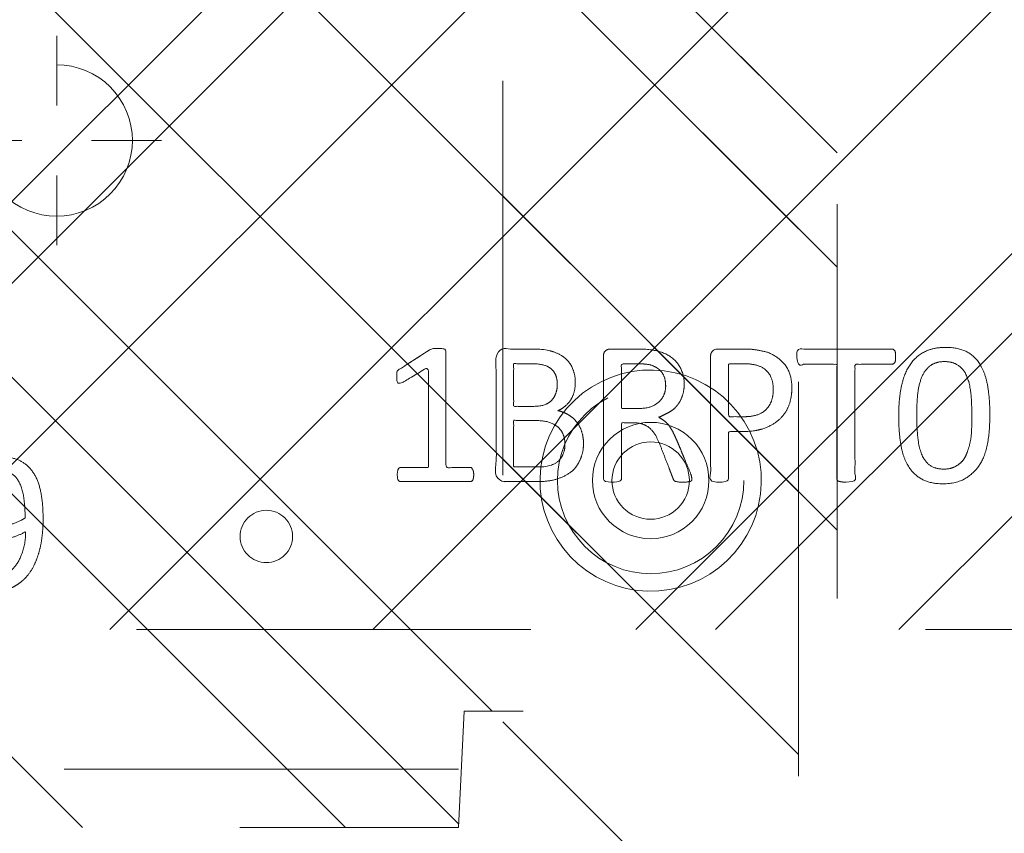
# Model space of a CAD drawing. Header units: inches. Extents: x -456 to -294, y -215 to 27.
# Tile 45 of 51: x -360.01 to -356.68, y 17.82 to 20.57. Entities that reach past the tile are written whole.
import ezdxf

# ---------------------------------------------------------------- set-up
doc = ezdxf.new("R2010")
doc.units = ezdxf.units.IN
doc.header["$LTSCALE"] = 32
doc.header["$MEASUREMENT"] = 0
doc.header["$PDMODE"] = 1
doc.header["$PDSIZE"] = -2
doc.linetypes.add('Dash Style-1', pattern=[0.083328, 0.041656, -0.041672])
for name, color, linetype, lineweight in [('DashLine', 7, 'Dash Style-1', 13), ('DashLineFill', 7, 'Dash Style-1', 13), ('Drawing', 7, 'Continuous', 18), ('Metal-Black', 7, 'Continuous', 18), ('Metal-DeskStructure', 7, 'Continuous', 13), ('None', 7, 'Continuous', 18), ('SolidLine', 7, 'Continuous', 15), ('WasteShelf_H', 7, 'Continuous', 18)]:
    doc.layers.add(name, color=color, linetype=linetype, lineweight=lineweight)
pattern_1 = [(45, (0, 0), (-1.61302, 1.93572), []), (45, (-1.0608, 1.0608), (-0.472346, 0.416761), [])]

# ---------------------------------------------------------------- blocks, each defined once
blk = doc.blocks.new('Group-55')
at = {"layer": 'WasteShelf_H', "color": 7}
for points, knots in [([(7.512, -1.13), (7.512, -1.1374), (7.5093, -1.1513), (7.501, -1.154), (7.3819, -1.154), (7.2629, -1.154), (7.2592, -1.1522), (7.2555, -1.1467), (7.2537, -1.1374), (7.2537, -1.1245), (7.2555, -1.1153), (7.2574, -1.1097), (7.2629, -1.1061), (7.3118, -1.1061), (7.3589, -1.1061), (7.3589, -0.9363), (7.3589, -0.7665), (7.3155, -0.7923), (7.2721, -0.8182), (7.2666, -0.82), (7.2574, -0.8218), (7.2537, -0.8182), (7.2518, -0.8071), (7.2518, -0.7946), (7.2518, -0.7849), (7.2537, -0.7794), (7.2574, -0.7757), (7.261, -0.7739), (7.3127, -0.7406), (7.3644, -0.7074), (7.3662, -0.7056), (7.3699, -0.7056), (7.3755, -0.7037), (7.3925, -0.7037), (7.4105, -0.7037), (7.4161, -0.7074), (7.4179, -0.7111), (7.4179, -0.9095), (7.4179, -1.1061), (7.4585, -1.1061), (7.5028, -1.1061), (7.5065, -1.1097), (7.5102, -1.1153), (7.512, -1.1245), (7.512, -1.13)], [0, 0, 0, 0.00261, 0.007831, 0.010441, 0.176195, 0.178805, 0.181415, 0.184026, 0.186636, 0.188594, 0.190551, 0.192509, 0.194467, 0.244389, 0.244389, 0.424498, 0.424498, 0.47805, 0.47805, 0.484241, 0.490432, 0.496622, 0.502813, 0.507071, 0.510941, 0.514811, 0.518682, 0.518682, 0.576295, 0.576295, 0.578743, 0.58119, 0.583638, 0.590247, 0.593184, 0.596122, 0.599059, 0.911881, 0.911881, 0.976501, 0.982376, 0.988251, 0.994125, 1, 1, 1]), ([(7.8831, -1.0249), (7.8831, -1.047), (7.8721, -1.0821), (7.8536, -1.1116), (7.8259, -1.1319), (7.7761, -1.154), (7.6691, -1.154), (7.6026, -1.154), (7.5879, -1.143), (7.5879, -0.9298), (7.5879, -0.7167), (7.6026, -0.7056), (7.6608, -0.7056), (7.7521, -0.7056), (7.8038, -0.7222), (7.837, -0.7499), (7.8555, -0.7923), (7.8555, -0.8348), (7.8481, -0.8643), (7.8333, -0.8883), (7.8093, -0.9086), (7.7964, -0.9141), (7.8149, -0.9178), (7.8462, -0.9363), (7.8702, -0.964), (7.8831, -1.0027), (7.8831, -1.0249)], [0, 0, 0, 0.031455, 0.06291, 0.094366, 0.125821, 0.188731, 0.266159, 0.275837, 0.285516, 0.435531, 0.44521, 0.454888, 0.521427, 0.574659, 0.627891, 0.681123, 0.734355, 0.762747, 0.791139, 0.819531, 0.847924, 0.847924, 0.885943, 0.923962, 0.961981, 1, 1, 1]), ([(8.2495, -1.1448), (8.2495, -1.1485), (8.2476, -1.1522), (8.2402, -1.154), (8.2273, -1.1559), (8.2089, -1.1559), (8.1978, -1.154), (8.1904, -1.1522), (8.1867, -1.1467), (8.1849, -1.1411), (8.1646, -1.0885), (8.1443, -1.0359), (8.1369, -1.0175), (8.1221, -0.9879), (8.1, -0.9658), (8.0704, -0.9547), (8.0308, -0.9547), (8.0114, -0.9547), (8.0114, -1.0498), (8.0114, -1.1485), (8.0077, -1.1522), (8.0003, -1.154), (7.9892, -1.1559), (7.9726, -1.1559), (7.9616, -1.154), (7.9542, -1.1522), (7.9505, -1.1485), (7.9505, -0.9372), (7.9505, -0.7167), (7.9653, -0.7056), (8.0206, -0.7056), (8.0852, -0.7056), (8.1074, -0.7074), (8.1166, -0.7093), (8.1424, -0.713), (8.183, -0.7333), (8.2089, -0.7628), (8.2236, -0.8015), (8.2236, -0.8458), (8.2107, -0.8828), (8.1886, -0.9104), (8.1553, -0.9289), (8.1369, -0.9363), (8.148, -0.9418), (8.1664, -0.9566), (8.1812, -0.9769), (8.1941, -1.0046), (8.2015, -1.0212), (8.2218, -1.0701), (8.2421, -1.119), (8.2476, -1.1319), (8.2495, -1.143), (8.2495, -1.1448)], [0, 0, 0, 0.004018, 0.008035, 0.012053, 0.01607, 0.020088, 0.024105, 0.028123, 0.03214, 0.03214, 0.070951, 0.070951, 0.084634, 0.098317, 0.112001, 0.125684, 0.138745, 0.138745, 0.202807, 0.205295, 0.207782, 0.21027, 0.212758, 0.214748, 0.216739, 0.218729, 0.220719, 0.332671, 0.339637, 0.346603, 0.391882, 0.407555, 0.423229, 0.423229, 0.466696, 0.510164, 0.553631, 0.597099, 0.640566, 0.684033, 0.727501, 0.770968, 0.770968, 0.798042, 0.825115, 0.852188, 0.879262, 0.879262, 0.958132, 0.958132, 0.979066, 1, 1, 1]), ([(8.5874, -0.8366), (8.5874, -0.8717), (8.5653, -0.9252), (8.5247, -0.9621), (8.4656, -0.9843), (8.3983, -0.9843), (8.3734, -0.9843), (8.3734, -1.0645), (8.3734, -1.1485), (8.3697, -1.1522), (8.3623, -1.154), (8.3512, -1.1559), (8.3346, -1.1559), (8.3235, -1.154), (8.3162, -1.1522), (8.3125, -1.1485), (8.3125, -0.9381), (8.3125, -0.7185), (8.3272, -0.7056), (8.3844, -0.7056), (8.4472, -0.7056), (8.473, -0.7093), (8.5099, -0.7167), (8.5468, -0.7388), (8.5745, -0.7702), (8.5874, -0.8126), (8.5874, -0.8366)], [0, 0, 0, 0.066268, 0.132535, 0.198803, 0.26507, 0.303966, 0.303966, 0.429297, 0.43506, 0.440822, 0.446584, 0.452347, 0.456957, 0.461567, 0.466177, 0.470786, 0.728938, 0.745073, 0.761208, 0.845107, 0.870922, 0.896738, 0.922553, 0.948369, 0.974184, 1, 1, 1]), ([(8.9374, -0.7314), (8.9374, -0.7374), (8.9374, -0.748), (8.9337, -0.7536), (8.9282, -0.7573), (8.8636, -0.7573), (8.8008, -0.7573), (8.8008, -0.951), (8.8008, -1.1485), (8.7971, -1.1522), (8.7897, -1.154), (8.7787, -1.1559), (8.7621, -1.1559), (8.751, -1.154), (8.7436, -1.1522), (8.7399, -1.1485), (8.7399, -0.951), (8.7399, -0.7573), (8.6772, -0.7573), (8.6126, -0.7573), (8.607, -0.7536), (8.6052, -0.748), (8.6034, -0.7388), (8.6034, -0.7259), (8.6052, -0.7148), (8.607, -0.7093), (8.6126, -0.7056), (8.7704, -0.7056), (8.9282, -0.7056), (8.9337, -0.7093), (8.9374, -0.7148), (8.9374, -0.7259), (8.9374, -0.7314)], [0, 0, 0, 0.003046, 0.005389, 0.007733, 0.010076, 0.089744, 0.089744, 0.335779, 0.340465, 0.345152, 0.349838, 0.354524, 0.360382, 0.36624, 0.372099, 0.377957, 0.6855, 0.6855, 0.785085, 0.788014, 0.790943, 0.793872, 0.796801, 0.798998, 0.801195, 0.803391, 0.805588, 0.991213, 0.99341, 0.995606, 0.997803, 1, 1, 1]), ([(9.2567, -0.9289), (9.2567, -0.9806), (9.242, -1.0655), (9.2032, -1.1264), (9.1423, -1.1614), (9.0556, -1.1614), (8.9984, -1.13), (8.9633, -1.0728), (8.9485, -0.9861), (8.9485, -0.8791), (8.9651, -0.7942), (9.002, -0.7333), (9.0629, -0.7), (9.1497, -0.7), (9.2069, -0.7296), (9.242, -0.7886), (9.2567, -0.8735), (9.2567, -0.9289)], [0, 0, 0, 0.067387, 0.134775, 0.202162, 0.26955, 0.334129, 0.398709, 0.463288, 0.527868, 0.58814, 0.648412, 0.708684, 0.768957, 0.826717, 0.884478, 0.942239, 1, 1, 1]), ([(7.7946, -0.8255), (7.7946, -0.8089), (7.7853, -0.7831), (7.765, -0.7646), (7.7337, -0.7554), (7.6783, -0.7554), (7.6469, -0.7554), (7.6469, -0.8274), (7.6469, -0.8994), (7.6811, -0.8994), (7.7373, -0.8994), (7.7669, -0.8883), (7.7853, -0.868), (7.7946, -0.8403), (7.7946, -0.8255)], [0, 0, 0, 0.074499, 0.148998, 0.223496, 0.297995, 0.395417, 0.395417, 0.61891, 0.61891, 0.724928, 0.793696, 0.862464, 0.931232, 1, 1, 1]), ([(8.1609, -0.8311), (8.1609, -0.8034), (8.1369, -0.7683), (8.1092, -0.7591), (8.1, -0.7573), (8.0778, -0.7554), (8.0363, -0.7554), (8.0114, -0.7554), (8.0114, -0.8311), (8.0114, -0.9067), (8.04, -0.9067), (8.0926, -0.9067), (8.1258, -0.8957), (8.1498, -0.8735), (8.1609, -0.8458), (8.1609, -0.8311)], [0, 0, 0, 0.142515, 0.285031, 0.285031, 0.330993, 0.376955, 0.445899, 0.445899, 0.655281, 0.655281, 0.734439, 0.800829, 0.867219, 0.93361, 1, 1, 1]), ([(8.5247, -0.8422), (8.5247, -0.8145), (8.5044, -0.7776), (8.4749, -0.761), (8.4435, -0.7554), (8.4001, -0.7554), (8.3734, -0.7554), (8.3734, -0.8449), (8.3734, -0.9344), (8.4001, -0.9344), (8.4527, -0.9344), (8.4896, -0.9215), (8.5136, -0.8957), (8.5247, -0.8625), (8.5247, -0.8422)], [0, 0, 0, 0.053098, 0.106195, 0.159293, 0.212391, 0.297937, 0.297937, 0.584068, 0.584068, 0.669615, 0.752211, 0.834807, 0.917404, 1, 1, 1]), ([(9.1958, -0.9326), (9.1958, -0.8994), (9.1921, -0.8458), (9.1829, -0.8052), (9.1681, -0.7757), (9.146, -0.7573), (9.1202, -0.748), (9.074, -0.748), (9.0371, -0.7757), (9.0168, -0.8237), (9.0094, -0.8901), (9.0094, -0.9769), (9.0187, -1.047), (9.0408, -1.0913), (9.0759, -1.1116), (9.1202, -1.1116), (9.1497, -1.0987), (9.1718, -1.0765), (9.1847, -1.0433), (9.194, -1.0046), (9.1958, -0.9584), (9.1958, -0.9326)], [0, 0, 0, 0.030305, 0.06061, 0.090915, 0.12122, 0.151525, 0.18183, 0.235706, 0.289582, 0.343457, 0.397333, 0.470069, 0.542804, 0.61554, 0.688276, 0.74023, 0.792184, 0.844138, 0.896092, 0.948046, 1, 1, 1]), ([(7.8204, -1.0285), (7.8204, -1.0082), (7.8075, -0.9787), (7.7835, -0.9584), (7.7466, -0.9473), (7.6829, -0.9473), (7.6469, -0.9473), (7.6469, -1.0258), (7.6469, -1.1042), (7.6903, -1.1042), (7.7743, -1.1042), (7.8075, -1.0765), (7.8204, -1.047), (7.8204, -1.0285)], [0, 0, 0, 0.079156, 0.158312, 0.237468, 0.316624, 0.419526, 0.419526, 0.643799, 0.643799, 0.767809, 0.883905, 0.941952, 1, 1, 1])]:
    blk.add_open_spline(points, degree=2, knots=knots, dxfattribs=at)
blk = doc.blocks.new('1BRPT0-T_Foot (2D)')
at = {"layer": 'DashLineFill', "linetype": 'Continuous', "lineweight": 13}
h = blk.add_hatch(dxfattribs=at)
h.set_pattern_fill('Steel', color=253, style=0, pattern_type=2)
h.set_pattern_definition(pattern_1)
edge = h.paths.add_edge_path()
edge.add_arc((-11.5079, -1.1535), 0.5, 180, 270)
edge.add_line((-11.5079, -1.6535), (11.5079, -1.6535))
edge.add_arc((11.5079, -1.1535), 0.5, 270, 360)
edge.add_line((12.0079, -1.1535), (12.0079, 1.1535))
edge.add_arc((11.5079, 1.1535), 0.5, 0, 90)
edge.add_line((11.5079, 1.6535), (-11.5079, 1.6535))
edge.add_arc((-11.5079, 1.1535), 0.5, 90, 180)
edge.add_line((-12.0079, 1.1535), (-12.0079, -1.1535))
at = {"layer": 'DashLineFill', "flags": 128}
blk.add_lwpolyline([(-12.0079, -1.1535, 0.414214), (-11.5079, -1.6535), (11.5079, -1.6535, 0.414214), (12.0079, -1.1535), (12.0079, 1.1535, 0.414214), (11.5079, 1.6535), (-11.5079, 1.6535, 0.414214), (-12.0079, 1.1535)], format="xyb", close=True, dxfattribs=at)
at = {"layer": 'WasteShelf_H', "color": 7}
blk.add_blockref('Group-55', (0, 0), dxfattribs=at)
blk = doc.blocks.new('Group-64')
at = {"layer": 'DashLine'}
for p, q in [((0.0002, 6.2205), (0.0002, 6.4567)), ((-0.1179, 6.1024), (-0.3541, 6.1024)), ((0.1183, 6.1024), (0.3545, 6.1024)), ((0.0002, 5.9843), (0.0002, 5.748))]:
    blk.add_line(p, q, dxfattribs=at)
at = {"layer": 'DashLine', "flags": 128}
blk.add_lwpolyline([(-0.2557, 6.1024), (-0.2545, 6.1274), (-0.2508, 6.1523), (-0.2447, 6.1766), (-0.2362, 6.2003), (-0.2255, 6.223), (-0.2126, 6.2445), (-0.1976, 6.2647), (-0.1808, 6.2833), (-0.1621, 6.3002), (-0.142, 6.3151), (-0.1204, 6.3281), (-0.0977, 6.3388), (-0.0741, 6.3472), (-0.0497, 6.3534), (-0.0249, 6.357), (0.0002, 6.3583), (0.0253, 6.357), (0.0501, 6.3534), (0.0745, 6.3472), (0.0981, 6.3388), (0.1208, 6.3281), (0.1424, 6.3151), (0.1625, 6.3002), (0.1812, 6.2833), (0.198, 6.2647), (0.213, 6.2445), (0.2259, 6.223), (0.2366, 6.2003), (0.2451, 6.1766), (0.2512, 6.1523), (0.2549, 6.1274), (0.2561, 6.1024), (0.2549, 6.0773), (0.2512, 6.0524), (0.2451, 6.0281), (0.2366, 6.0044), (0.2259, 5.9817), (0.213, 5.9602), (0.198, 5.94), (0.1812, 5.9214), (0.1625, 5.9045), (0.1424, 5.8896), (0.1208, 5.8767), (0.0981, 5.8659), (0.0745, 5.8575), (0.0501, 5.8514), (0.0253, 5.8477), (0.0002, 5.8465), (-0.0249, 5.8477), (-0.0497, 5.8514), (-0.0741, 5.8575), (-0.0977, 5.8659), (-0.1204, 5.8767), (-0.142, 5.8896), (-0.1621, 5.9045), (-0.1808, 5.9214), (-0.1976, 5.94), (-0.2126, 5.9602), (-0.2255, 5.9817), (-0.2362, 6.0044), (-0.2447, 6.0281), (-0.2508, 6.0524), (-0.2545, 6.0773)], close=True, dxfattribs=at)
blk = doc.blocks.new('Group-66')
at = {"layer": 'SolidLine', "color": 7}
for points, knots in [([(1.2823, 6.0565), (1.3118, 6.0565), (1.3709, 6.0491), (1.4262, 6.0325), (1.4742, 6.0048), (1.5093, 5.9623), (1.5314, 5.9033), (1.5314, 5.8498), (1.5259, 5.8221), (1.5176, 5.7889), (1.5093, 5.7778), (1.4982, 5.7741), (1.4816, 5.7741), (1.4724, 5.776), (1.4668, 5.7778), (1.465, 5.7815), (1.465, 5.7889), (1.4705, 5.8018), (1.4779, 5.8239), (1.4816, 5.8516), (1.4816, 5.9033), (1.4558, 5.9513), (1.4133, 5.9808), (1.3561, 5.9974), (1.3229, 5.9974), (1.334, 5.979), (1.3506, 5.9273), (1.3506, 5.8572), (1.3303, 5.8055), (1.2952, 5.776), (1.2472, 5.7612), (1.1882, 5.7612), (1.1347, 5.7796), (1.0941, 5.8166), (1.0701, 5.8719), (1.0701, 5.9402), (1.083, 5.9826), (1.1107, 6.0159), (1.1476, 6.038), (1.1956, 6.0509), (1.2509, 6.0565), (1.2823, 6.0565)], [0, 0, 0, 0.054342, 0.108683, 0.163025, 0.217366, 0.271708, 0.32605, 0.346749, 0.367448, 0.408846, 0.429545, 0.450244, 0.466803, 0.483362, 0.499922, 0.516481, 0.53304, 0.549599, 0.566158, 0.582718, 0.612524, 0.642331, 0.672137, 0.701944, 0.701944, 0.721255, 0.740567, 0.762023, 0.78348, 0.804937, 0.826394, 0.847851, 0.869308, 0.890765, 0.912222, 0.926851, 0.941481, 0.956111, 0.970741, 0.98537, 1, 1, 1]), ([(1.2768, 5.9956), (1.2325, 5.9956), (1.1411, 5.979), (1.1162, 5.9291), (1.1162, 5.8848), (1.1328, 5.8516), (1.1605, 5.8313), (1.1956, 5.8221), (1.2343, 5.8221), (1.2675, 5.8313), (1.2915, 5.8498), (1.3044, 5.8811), (1.3044, 5.931), (1.2878, 5.979), (1.2768, 5.9956)], [0, 0, 0, 0.066007, 0.19802, 0.264026, 0.330033, 0.39604, 0.462046, 0.528053, 0.60066, 0.673267, 0.745875, 0.818482, 0.909241, 1, 1, 1]), ([(1.1014, 5.7482), (1.1074, 5.7482), (1.118, 5.7482), (1.1236, 5.7445), (1.1273, 5.739), (1.1273, 5.6744), (1.1273, 5.6116), (1.3211, 5.6116), (1.5185, 5.6116), (1.5222, 5.608), (1.5241, 5.6006), (1.5259, 5.5895), (1.5259, 5.5729), (1.5241, 5.5618), (1.5222, 5.5544), (1.5185, 5.5507), (1.3211, 5.5507), (1.1273, 5.5507), (1.1273, 5.488), (1.1273, 5.4234), (1.1236, 5.4179), (1.118, 5.416), (1.1088, 5.4142), (1.0959, 5.4142), (1.0848, 5.416), (1.0793, 5.4179), (1.0756, 5.4234), (1.0756, 5.5812), (1.0756, 5.739), (1.0793, 5.7445), (1.0848, 5.7482), (1.0959, 5.7482), (1.1014, 5.7482)], [0, 0, 0, 0.003046, 0.005389, 0.007733, 0.010076, 0.089744, 0.089744, 0.335779, 0.340465, 0.345152, 0.349838, 0.354524, 0.360382, 0.36624, 0.372099, 0.377957, 0.6855, 0.6855, 0.785085, 0.788014, 0.790943, 0.793872, 0.796801, 0.798998, 0.801195, 0.803391, 0.805588, 0.991213, 0.99341, 0.995606, 0.997803, 1, 1, 1]), ([(1.2066, 5.3983), (1.2417, 5.3983), (1.2952, 5.3761), (1.3321, 5.3355), (1.3543, 5.2765), (1.3543, 5.2091), (1.3543, 5.1842), (1.4345, 5.1842), (1.5185, 5.1842), (1.5222, 5.1805), (1.5241, 5.1731), (1.5259, 5.162), (1.5259, 5.1454), (1.5241, 5.1344), (1.5222, 5.127), (1.5185, 5.1233), (1.3081, 5.1233), (1.0885, 5.1233), (1.0756, 5.1381), (1.0756, 5.1953), (1.0756, 5.258), (1.0793, 5.2839), (1.0867, 5.3208), (1.1088, 5.3577), (1.1402, 5.3854), (1.1826, 5.3983), (1.2066, 5.3983)], [0, 0, 0, 0.066268, 0.132535, 0.198803, 0.26507, 0.303966, 0.303966, 0.429297, 0.43506, 0.440822, 0.446584, 0.452347, 0.456957, 0.461567, 0.466177, 0.470786, 0.728938, 0.745073, 0.761208, 0.845107, 0.870922, 0.896738, 0.922553, 0.948369, 0.974184, 1, 1, 1]), ([(1.2122, 5.3355), (1.1845, 5.3355), (1.1476, 5.3152), (1.131, 5.2857), (1.1254, 5.2543), (1.1254, 5.211), (1.1254, 5.1842), (1.2149, 5.1842), (1.3044, 5.1842), (1.3044, 5.211), (1.3044, 5.2635), (1.2915, 5.3005), (1.2657, 5.3244), (1.2325, 5.3355), (1.2122, 5.3355)], [0, 0, 0, 0.053098, 0.106195, 0.159293, 0.212391, 0.297937, 0.297937, 0.584068, 0.584068, 0.669615, 0.752211, 0.834807, 0.917404, 1, 1, 1]), ([(1.5148, 5.0603), (1.5185, 5.0603), (1.5222, 5.0584), (1.5241, 5.0511), (1.5259, 5.0381), (1.5259, 5.0197), (1.5241, 5.0086), (1.5222, 5.0012), (1.5167, 4.9975), (1.5111, 4.9957), (1.4585, 4.9754), (1.4059, 4.9551), (1.3875, 4.9477), (1.358, 4.9329), (1.3358, 4.9108), (1.3247, 4.8813), (1.3247, 4.8416), (1.3247, 4.8222), (1.4198, 4.8222), (1.5185, 4.8222), (1.5222, 4.8185), (1.5241, 4.8111), (1.5259, 4.8001), (1.5259, 4.7835), (1.5241, 4.7724), (1.5222, 4.765), (1.5185, 4.7613), (1.3072, 4.7613), (1.0867, 4.7613), (1.0756, 4.7761), (1.0756, 4.8314), (1.0756, 4.896), (1.0774, 4.9182), (1.0793, 4.9274), (1.083, 4.9532), (1.1033, 4.9938), (1.1328, 5.0197), (1.1716, 5.0344), (1.2159, 5.0344), (1.2528, 5.0215), (1.2805, 4.9994), (1.2989, 4.9662), (1.3063, 4.9477), (1.3118, 4.9588), (1.3266, 4.9772), (1.3469, 4.992), (1.3746, 5.0049), (1.3912, 5.0123), (1.4401, 5.0326), (1.489, 5.0529), (1.5019, 5.0584), (1.513, 5.0603), (1.5148, 5.0603)], [0, 0, 0, 0.004018, 0.008035, 0.012053, 0.01607, 0.020088, 0.024105, 0.028123, 0.03214, 0.03214, 0.070951, 0.070951, 0.084634, 0.098317, 0.112001, 0.125684, 0.138745, 0.138745, 0.202807, 0.205295, 0.207782, 0.21027, 0.212758, 0.214748, 0.216739, 0.218729, 0.220719, 0.332671, 0.339637, 0.346603, 0.391882, 0.407555, 0.423229, 0.423229, 0.466696, 0.510164, 0.553631, 0.597099, 0.640566, 0.684033, 0.727501, 0.770968, 0.770968, 0.798042, 0.825115, 0.852188, 0.879262, 0.879262, 0.958132, 0.958132, 0.979066, 1, 1, 1]), ([(1.2011, 4.9717), (1.1734, 4.9717), (1.1383, 4.9477), (1.1291, 4.92), (1.1273, 4.9108), (1.1254, 4.8887), (1.1254, 4.8471), (1.1254, 4.8222), (1.2011, 4.8222), (1.2768, 4.8222), (1.2768, 4.8508), (1.2768, 4.9034), (1.2657, 4.9366), (1.2435, 4.9606), (1.2159, 4.9717), (1.2011, 4.9717)], [0, 0, 0, 0.142515, 0.285031, 0.285031, 0.330993, 0.376955, 0.445899, 0.445899, 0.655281, 0.655281, 0.734439, 0.800829, 0.867219, 0.93361, 1, 1, 1]), ([(1.3949, 4.694), (1.417, 4.694), (1.4521, 4.6829), (1.4816, 4.6644), (1.5019, 4.6367), (1.5241, 4.5869), (1.5241, 4.4799), (1.5241, 4.4134), (1.513, 4.3987), (1.2998, 4.3987), (1.0867, 4.3987), (1.0756, 4.4134), (1.0756, 4.4716), (1.0756, 4.5629), (1.0922, 4.6146), (1.1199, 4.6478), (1.1623, 4.6663), (1.2048, 4.6663), (1.2343, 4.6589), (1.2583, 4.6441), (1.2786, 4.6201), (1.2841, 4.6072), (1.2878, 4.6257), (1.3063, 4.6571), (1.334, 4.681), (1.3727, 4.694), (1.3949, 4.694)], [0, 0, 0, 0.031455, 0.06291, 0.094366, 0.125821, 0.188731, 0.266159, 0.275837, 0.285516, 0.435531, 0.44521, 0.454888, 0.521427, 0.574659, 0.627891, 0.681123, 0.734355, 0.762747, 0.791139, 0.819531, 0.847924, 0.847924, 0.885943, 0.923962, 0.961981, 1, 1, 1]), ([(1.3986, 4.6312), (1.3783, 4.6312), (1.3487, 4.6183), (1.3284, 4.5943), (1.3174, 4.5574), (1.3174, 4.4937), (1.3174, 4.4577), (1.3958, 4.4577), (1.4742, 4.4577), (1.4742, 4.5011), (1.4742, 4.5851), (1.4465, 4.6183), (1.417, 4.6312), (1.3986, 4.6312)], [0, 0, 0, 0.079156, 0.158312, 0.237468, 0.316624, 0.419526, 0.419526, 0.643799, 0.643799, 0.767809, 0.883905, 0.941952, 1, 1, 1]), ([(1.1956, 4.6054), (1.1789, 4.6054), (1.1531, 4.5961), (1.1347, 4.5758), (1.1254, 4.5445), (1.1254, 4.4891), (1.1254, 4.4577), (1.1974, 4.4577), (1.2694, 4.4577), (1.2694, 4.4919), (1.2694, 4.5482), (1.2583, 4.5777), (1.238, 4.5961), (1.2103, 4.6054), (1.1956, 4.6054)], [0, 0, 0, 0.074499, 0.148998, 0.223496, 0.297995, 0.395417, 0.395417, 0.61891, 0.61891, 0.724928, 0.793696, 0.862464, 0.931232, 1, 1, 1]), ([(1.5001, 4.3229), (1.5074, 4.3229), (1.5213, 4.3201), (1.5241, 4.3118), (1.5241, 4.1927), (1.5241, 4.0737), (1.5222, 4.07), (1.5167, 4.0663), (1.5074, 4.0645), (1.4945, 4.0645), (1.4853, 4.0663), (1.4798, 4.0682), (1.4761, 4.0737), (1.4761, 4.1226), (1.4761, 4.1697), (1.3063, 4.1697), (1.1365, 4.1697), (1.1623, 4.1263), (1.1882, 4.0829), (1.19, 4.0774), (1.1919, 4.0682), (1.1882, 4.0645), (1.1771, 4.0626), (1.1646, 4.0626), (1.155, 4.0626), (1.1494, 4.0645), (1.1457, 4.0682), (1.1439, 4.0719), (1.1107, 4.1235), (1.0774, 4.1752), (1.0756, 4.1771), (1.0756, 4.1807), (1.0738, 4.1863), (1.0738, 4.2034), (1.0738, 4.2214), (1.0774, 4.2269), (1.0811, 4.2287), (1.2795, 4.2287), (1.4761, 4.2287), (1.4761, 4.2693), (1.4761, 4.3136), (1.4798, 4.3173), (1.4853, 4.321), (1.4945, 4.3229), (1.5001, 4.3229)], [0, 0, 0, 0.00261, 0.007831, 0.010441, 0.176195, 0.178805, 0.181415, 0.184026, 0.186636, 0.188594, 0.190551, 0.192509, 0.194467, 0.244389, 0.244389, 0.424498, 0.424498, 0.47805, 0.47805, 0.484241, 0.490432, 0.496622, 0.502813, 0.507071, 0.510941, 0.514811, 0.518682, 0.518682, 0.576295, 0.576295, 0.578743, 0.58119, 0.583638, 0.590247, 0.593184, 0.596122, 0.599059, 0.911881, 0.911881, 0.976501, 0.982376, 0.988251, 0.994125, 1, 1, 1])]:
    blk.add_open_spline(points, degree=2, knots=knots, dxfattribs=at)
blk = doc.blocks.new('1BRPT9-Bracket (2D)')
at = {"layer": 'DashLineFill', "linetype": 'Continuous', "lineweight": 13}
h = blk.add_hatch(dxfattribs=at)
h.set_pattern_fill('Steel', color=253, style=0, pattern_type=2)
h.set_pattern_definition(pattern_1)
edge = h.paths.add_edge_path()
edge.add_arc((1.6779, -8.4882), 0.252, 270, 360)
edge.add_line((1.9299, -8.4882), (1.9299, -7.4803))
edge.add_line((1.9299, -7.4803), (2.3236, -7.4803))
edge.add_line((2.3236, -7.4803), (2.3236, 7.4611))
edge.add_line((2.3236, 7.4611), (1.9299, 7.4803))
edge.add_line((1.9299, 7.4803), (1.9299, 8.4882))
edge.add_arc((1.6779, 8.4882), 0.252, 360, 450)
edge.add_line((1.6779, 8.7402), (-2.3221, 8.7402))
edge.add_line((-2.3221, 8.7402), (-2.3221, -8.7402))
edge.add_line((-2.3221, -8.7402), (1.6779, -8.7402))
h = blk.add_hatch(dxfattribs=at)
h.set_pattern_fill('Steel', color=253, style=0, pattern_type=2)
h.set_pattern_definition(pattern_1)
h.paths.add_polyline_path([(1.1504, 8.4252), (1.1812, 8.4237), (1.2118, 8.4191), (1.2418, 8.4116), (1.2709, 8.4012), (1.2988, 8.388), (1.3254, 8.3721), (1.3502, 8.3537), (1.3731, 8.3329), (1.3938, 8.31), (1.4123, 8.2852), (1.4281, 8.2587), (1.4414, 8.2308), (1.4518, 8.2017), (1.4593, 8.1717), (1.4638, 8.1411), (1.4653, 8.1102), (1.4638, 8.0794), (1.4593, 8.0488), (1.4518, 8.0188), (1.4414, 7.9897), (1.4281, 7.9618), (1.4123, 7.9353), (1.3938, 7.9104), (1.3731, 7.8875), (1.3502, 7.8668), (1.3254, 7.8484), (1.2988, 7.8325), (1.2709, 7.8193), (1.2418, 7.8088), (1.2118, 7.8013), (1.1812, 7.7968), (1.1504, 7.7953), (1.1195, 7.7968), (1.0889, 7.8013), (1.0589, 7.8088), (1.0298, 7.8193), (1.0019, 7.8325), (0.9754, 7.8484), (0.9506, 7.8668), (0.9277, 7.8875), (0.9069, 7.9104), (0.8885, 7.9353), (0.8726, 7.9618), (0.8594, 7.9897), (0.849, 8.0188), (0.8415, 8.0488), (0.8369, 8.0794), (0.8354, 8.1102), (0.8369, 8.1411), (0.8415, 8.1717), (0.849, 8.2017), (0.8594, 8.2308), (0.8726, 8.2587), (0.8885, 8.2852), (0.9069, 8.31), (0.9277, 8.3329), (0.9506, 8.3537), (0.9754, 8.3721), (1.0019, 8.388), (1.0298, 8.4012), (1.0589, 8.4116), (1.0889, 8.4191), (1.1195, 8.4237)])
h = blk.add_hatch(dxfattribs=at)
h.set_pattern_fill('Steel', color=253, style=0, pattern_type=2)
h.set_pattern_definition(pattern_1)
h.paths.add_polyline_path([(1.1504, 8.3071), (1.1697, 8.3061), (1.1888, 8.3033), (1.2075, 8.2986), (1.2257, 8.2921), (1.2432, 8.2838), (1.2597, 8.2739), (1.2753, 8.2624), (1.2896, 8.2494), (1.3025, 8.2351), (1.314, 8.2196), (1.324, 8.203), (1.3322, 8.1856), (1.3387, 8.1674), (1.3434, 8.1486), (1.3463, 8.1295), (1.3472, 8.1102), (1.3463, 8.0909), (1.3434, 8.0718), (1.3387, 8.0531), (1.3322, 8.0349), (1.324, 8.0174), (1.314, 8.0009), (1.3025, 7.9854), (1.2896, 7.971), (1.2753, 7.9581), (1.2597, 7.9466), (1.2432, 7.9366), (1.2257, 7.9284), (1.2075, 7.9219), (1.1888, 7.9172), (1.1697, 7.9143), (1.1504, 7.9134), (1.1311, 7.9143), (1.112, 7.9172), (1.0932, 7.9219), (1.075, 7.9284), (1.0576, 7.9366), (1.041, 7.9466), (1.0255, 7.9581), (1.0112, 7.971), (0.9982, 7.9854), (0.9867, 8.0009), (0.9768, 8.0174), (0.9685, 8.0349), (0.962, 8.0531), (0.9573, 8.0718), (0.9545, 8.0909), (0.9535, 8.1102), (0.9545, 8.1295), (0.9573, 8.1486), (0.962, 8.1674), (0.9685, 8.1856), (0.9768, 8.203), (0.9867, 8.2196), (0.9982, 8.2351), (1.0112, 8.2494), (1.0255, 8.2624), (1.041, 8.2739), (1.0576, 8.2838), (1.075, 8.2921), (1.0932, 8.2986), (1.112, 8.3033), (1.1311, 8.3061)])
h = blk.add_hatch(dxfattribs=at)
h.set_pattern_fill('Steel', color=253, style=0, pattern_type=2)
h.set_pattern_definition(pattern_1)
h.paths.add_polyline_path([(1.3393, 6.8996), (1.348, 6.8992), (1.3566, 6.8979), (1.3651, 6.8958), (1.3732, 6.8929), (1.3811, 6.8891), (1.3886, 6.8847), (1.3955, 6.8795), (1.402, 6.8737), (1.4078, 6.8672), (1.413, 6.8602), (1.4175, 6.8528), (1.4212, 6.8449), (1.4241, 6.8367), (1.4262, 6.8283), (1.4275, 6.8197), (1.4279, 6.811), (1.4275, 6.8023), (1.4262, 6.7937), (1.4241, 6.7853), (1.4212, 6.7771), (1.4175, 6.7693), (1.413, 6.7618), (1.4078, 6.7548), (1.402, 6.7484), (1.3955, 6.7425), (1.3886, 6.7374), (1.3811, 6.7329), (1.3732, 6.7292), (1.3651, 6.7263), (1.3566, 6.7241), (1.348, 6.7229), (1.3393, 6.7224), (1.3307, 6.7229), (1.3221, 6.7241), (1.3136, 6.7263), (1.3054, 6.7292), (1.2976, 6.7329), (1.2901, 6.7374), (1.2832, 6.7425), (1.2767, 6.7484), (1.2709, 6.7548), (1.2657, 6.7618), (1.2612, 6.7693), (1.2575, 6.7771), (1.2546, 6.7853), (1.2525, 6.7937), (1.2512, 6.8023), (1.2508, 6.811), (1.2512, 6.8197), (1.2525, 6.8283), (1.2546, 6.8367), (1.2575, 6.8449), (1.2612, 6.8528), (1.2657, 6.8602), (1.2709, 6.8672), (1.2767, 6.8737), (1.2832, 6.8795), (1.2901, 6.8847), (1.2976, 6.8891), (1.3054, 6.8929), (1.3136, 6.8958), (1.3221, 6.8979), (1.3307, 6.8992)])
at = {"layer": 'DashLineFill'}
blk.add_line((2.1268, 7.4611), (2.1268, -7.4803), dxfattribs=at)
at = {"layer": 'DashLineFill', "flags": 128}
blk.add_lwpolyline([(1.6779, -8.7402, 0.414214), (1.9299, -8.4882), (1.9299, -7.4803), (2.3236, -7.4803), (2.3236, 7.4611), (1.9299, 7.4803), (1.9299, 8.4882, 0.414214), (1.6779, 8.7402), (-2.3221, 8.7402), (-2.3221, -8.7402)], format="xyb", close=True, dxfattribs=at)
for points in [[(1.1504, 8.4252), (1.1812, 8.4237), (1.2118, 8.4191), (1.2418, 8.4116), (1.2709, 8.4012), (1.2988, 8.388), (1.3254, 8.3721), (1.3502, 8.3537), (1.3731, 8.3329), (1.3938, 8.31), (1.4123, 8.2852), (1.4281, 8.2587), (1.4414, 8.2308), (1.4518, 8.2017), (1.4593, 8.1717), (1.4638, 8.1411), (1.4653, 8.1102), (1.4638, 8.0794), (1.4593, 8.0488), (1.4518, 8.0188), (1.4414, 7.9897), (1.4281, 7.9618), (1.4123, 7.9353), (1.3938, 7.9104), (1.3731, 7.8875), (1.3502, 7.8668), (1.3254, 7.8484), (1.2988, 7.8325), (1.2709, 7.8193), (1.2418, 7.8088), (1.2118, 7.8013), (1.1812, 7.7968), (1.1504, 7.7953), (1.1195, 7.7968), (1.0889, 7.8013), (1.0589, 7.8088), (1.0298, 7.8193), (1.0019, 7.8325), (0.9754, 7.8484), (0.9506, 7.8668), (0.9277, 7.8875), (0.9069, 7.9104), (0.8885, 7.9353), (0.8726, 7.9618), (0.8594, 7.9897), (0.849, 8.0188), (0.8415, 8.0488), (0.8369, 8.0794), (0.8354, 8.1102), (0.8369, 8.1411), (0.8415, 8.1717), (0.849, 8.2017), (0.8594, 8.2308), (0.8726, 8.2587), (0.8885, 8.2852), (0.9069, 8.31), (0.9277, 8.3329), (0.9506, 8.3537), (0.9754, 8.3721), (1.0019, 8.388), (1.0298, 8.4012), (1.0589, 8.4116), (1.0889, 8.4191), (1.1195, 8.4237)], [(1.1504, 8.3071), (1.1697, 8.3061), (1.1888, 8.3033), (1.2075, 8.2986), (1.2257, 8.2921), (1.2432, 8.2838), (1.2597, 8.2739), (1.2753, 8.2624), (1.2896, 8.2494), (1.3025, 8.2351), (1.314, 8.2196), (1.324, 8.203), (1.3322, 8.1856), (1.3387, 8.1674), (1.3434, 8.1486), (1.3463, 8.1295), (1.3472, 8.1102), (1.3463, 8.0909), (1.3434, 8.0718), (1.3387, 8.0531), (1.3322, 8.0349), (1.324, 8.0174), (1.314, 8.0009), (1.3025, 7.9854), (1.2896, 7.971), (1.2753, 7.9581), (1.2597, 7.9466), (1.2432, 7.9366), (1.2257, 7.9284), (1.2075, 7.9219), (1.1888, 7.9172), (1.1697, 7.9143), (1.1504, 7.9134), (1.1311, 7.9143), (1.112, 7.9172), (1.0932, 7.9219), (1.075, 7.9284), (1.0576, 7.9366), (1.041, 7.9466), (1.0255, 7.9581), (1.0112, 7.971), (0.9982, 7.9854), (0.9867, 8.0009), (0.9768, 8.0174), (0.9685, 8.0349), (0.962, 8.0531), (0.9573, 8.0718), (0.9545, 8.0909), (0.9535, 8.1102), (0.9545, 8.1295), (0.9573, 8.1486), (0.962, 8.1674), (0.9685, 8.1856), (0.9768, 8.203), (0.9867, 8.2196), (0.9982, 8.2351), (1.0112, 8.2494), (1.0255, 8.2624), (1.041, 8.2739), (1.0576, 8.2838), (1.075, 8.2921), (1.0932, 8.2986), (1.112, 8.3033), (1.1311, 8.3061)], [(1.3393, 6.8996), (1.348, 6.8992), (1.3566, 6.8979), (1.3651, 6.8958), (1.3732, 6.8929), (1.3811, 6.8891), (1.3886, 6.8847), (1.3955, 6.8795), (1.402, 6.8737), (1.4078, 6.8672), (1.413, 6.8602), (1.4175, 6.8528), (1.4212, 6.8449), (1.4241, 6.8367), (1.4262, 6.8283), (1.4275, 6.8197), (1.4279, 6.811), (1.4275, 6.8023), (1.4262, 6.7937), (1.4241, 6.7853), (1.4212, 6.7771), (1.4175, 6.7693), (1.413, 6.7618), (1.4078, 6.7548), (1.402, 6.7484), (1.3955, 6.7425), (1.3886, 6.7374), (1.3811, 6.7329), (1.3732, 6.7292), (1.3651, 6.7263), (1.3566, 6.7241), (1.348, 6.7229), (1.3393, 6.7224), (1.3307, 6.7229), (1.3221, 6.7241), (1.3136, 6.7263), (1.3054, 6.7292), (1.2976, 6.7329), (1.2901, 6.7374), (1.2832, 6.7425), (1.2767, 6.7484), (1.2709, 6.7548), (1.2657, 6.7618), (1.2612, 6.7693), (1.2575, 6.7771), (1.2546, 6.7853), (1.2525, 6.7937), (1.2512, 6.8023), (1.2508, 6.811), (1.2512, 6.8197), (1.2525, 6.8283), (1.2546, 6.8367), (1.2575, 6.8449), (1.2612, 6.8528), (1.2657, 6.8602), (1.2709, 6.8672), (1.2767, 6.8737), (1.2832, 6.8795), (1.2901, 6.8847), (1.2976, 6.8891), (1.3054, 6.8929), (1.3136, 6.8958), (1.3221, 6.8979), (1.3307, 6.8992)]]:
    blk.add_lwpolyline(points, close=True, dxfattribs=at)
at = {"layer": 'DashLineFill', "linetype": 'Continuous', "lineweight": 5}
blk.add_point((0.0002, 6.1024), dxfattribs=at)
at = {"layer": 'Metal-DeskStructure', "color": 7}
blk.add_blockref('Group-64', (0, 0), dxfattribs=at)
at = {"layer": 'SolidLine', "color": 7}
blk.add_blockref('Group-66', (0, 0), dxfattribs=at)
blk = doc.blocks.new('1BRPT6-LeftBeam (2D)')
at = {"layer": 'DashLineFill', "linetype": 'Continuous', "lineweight": 13}
h = blk.add_hatch(dxfattribs=at)
h.set_pattern_fill('Steel', color=253, style=0, pattern_type=2)
h.set_pattern_definition(pattern_1)
h.paths.add_polyline_path([(-1.8504, 0.5), (20.4724, 0.5), (20.4724, -0.5), (-1.8504, -0.5)])
at = {"layer": 'DashLineFill', "flags": 128}
blk.add_lwpolyline([(-1.8504, 0.5), (20.4724, 0.5), (20.4724, -0.5), (-1.8504, -0.5)], close=True, dxfattribs=at)
at = {"layer": 'SolidLine', "flags": 128}
for points in [[(1.1224, 0.373), (1.1591, 0.3739), (1.1957, 0.3712), (1.2319, 0.3649), (1.2672, 0.3551), (1.3015, 0.3418), (1.3342, 0.3253), (1.3652, 0.3056), (1.3942, 0.283), (1.4207, 0.2577), (1.4447, 0.2299), (1.4658, 0.1998), (1.4838, 0.1679), (1.4987, 0.1343), (1.5102, 0.0995), (1.5182, 0.0636), (1.5227, 0.0272), (1.5235, -0.0095), (1.5208, -0.0461), (1.5145, -0.0823), (1.5047, -0.1176), (1.4914, -0.1519), (1.4749, -0.1846), (1.4552, -0.2156), (1.4326, -0.2446), (1.4073, -0.2711), (1.3795, -0.2951), (1.3494, -0.3162), (1.3175, -0.3342), (1.2839, -0.3491), (1.2491, -0.3606), (1.2132, -0.3686), (1.1768, -0.373), (1.1401, -0.3739), (1.1035, -0.3712), (1.0673, -0.3649), (1.032, -0.3551), (0.9977, -0.3418), (0.965, -0.3253), (0.934, -0.3056), (0.9051, -0.283), (0.8785, -0.2577), (0.8545, -0.2299), (0.8334, -0.1998), (0.8154, -0.1679), (0.8005, -0.1343), (0.789, -0.0995), (0.781, -0.0636), (0.7766, -0.0272), (0.7757, 0.0095), (0.7784, 0.0461), (0.7847, 0.0823), (0.7945, 0.1176), (0.8078, 0.1519), (0.8243, 0.1846), (0.844, 0.2156), (0.8666, 0.2445), (0.8919, 0.2711), (0.9197, 0.2951), (0.9498, 0.3162), (0.9817, 0.3342), (1.0153, 0.3491), (1.0502, 0.3606), (1.086, 0.3686)], [(1.2805, 0), (1.2798, -0.0128), (1.2779, -0.0255), (1.2748, -0.038), (1.2705, -0.0501), (1.265, -0.0617), (1.2584, -0.0727), (1.2508, -0.083), (1.2421, -0.0925), (1.2326, -0.1011), (1.2223, -0.1088), (1.2113, -0.1154), (1.1997, -0.1209), (1.1876, -0.1252), (1.1751, -0.1283), (1.1624, -0.1302), (1.1496, -0.1308), (1.1368, -0.1302), (1.1241, -0.1283), (1.1116, -0.1252), (1.0995, -0.1209), (1.0879, -0.1154), (1.0769, -0.1088), (1.0666, -0.1011), (1.0571, -0.0925), (1.0485, -0.083), (1.0408, -0.0727), (1.0342, -0.0617), (1.0287, -0.0501), (1.0244, -0.038), (1.0213, -0.0255), (1.0194, -0.0128), (1.0188, 0), (1.0194, 0.0128), (1.0213, 0.0255), (1.0244, 0.038), (1.0287, 0.0501), (1.0342, 0.0617), (1.0408, 0.0727), (1.0485, 0.083), (1.0571, 0.0925), (1.0666, 0.1011), (1.0769, 0.1088), (1.0879, 0.1154), (1.0995, 0.1209), (1.1116, 0.1252), (1.1241, 0.1283), (1.1368, 0.1302), (1.1496, 0.1308), (1.1624, 0.1302), (1.1751, 0.1283), (1.1876, 0.1252), (1.1997, 0.1209), (1.2113, 0.1154), (1.2223, 0.1088), (1.2326, 0.1011), (1.2421, 0.0925), (1.2508, 0.083), (1.2584, 0.0727), (1.265, 0.0617), (1.2705, 0.0501), (1.2748, 0.038), (1.2779, 0.0255), (1.2798, 0.0128)]]:
    blk.add_lwpolyline(points, close=True, dxfattribs=at)
blk = doc.blocks.new('StructEnd-C (2D)')
at = {"layer": 'Metal-Black', "color": 7}
blk.add_blockref('1BRPT9-Bracket (2D)', (0, 0), dxfattribs=at)
at = {"layer": 'Metal-DeskStructure', "color": 7}
blk.add_blockref('1BRPT6-LeftBeam (2D)', (0.0008, 8.1102), dxfattribs=at)
blk = doc.blocks.new('Group-84')
at = {"layer": 'SolidLine', "color": 7}
blk.add_blockref('1BRPT0-T_Foot (2D)', (0, 0), dxfattribs=at)
at = {"layer": 'SolidLine', "color": 7, "rotation": 270}
blk.add_blockref('StructEnd-C (2D)', (0, 0), dxfattribs=at)
blk = doc.blocks.new('SL Floating Runoff Desk (2D)')
at = {"layer": 'None'}
blk.add_blockref('Group-84', (0, 0), dxfattribs=at)
at = {"layer": 'Drawing', "color": 0, "flags": 1}
for tag in ['Tag', 'Catalog', 'Option1', 'Option2', 'Option3', 'Option4', 'Option5', 'Option6', 'Option7', 'Option8', 'Option9', 'Option10', 'Option11', 'Option12', 'Custom', 'FinishGroup', 'Discount', 'Item2', 'Item3', 'Item6', 'Item8', 'Item9', 'Item10', 'Item12', 'Item13', 'Item16', 'Item18', 'Item19', 'Item20', 'Item21', 'Item22', 'Item23', 'Item24', 'Item25', 'Item1', 'Item4', 'Item5', 'Item7', 'Item11', 'Item14', 'Item15', 'Item17']:
    blk.add_attdef(tag, (-24.5208, -41.5533), '', height=0.00709, dxfattribs=at)

msp = doc.modelspace()

# ---------------------------------------------------------------- block references
at = {"layer": 'Drawing'}
msp.add_blockref('SL Floating Runoff Desk (2D)', (-365.988, 20.1614), dxfattribs=at)

doc.saveas('drawing.dxf')
